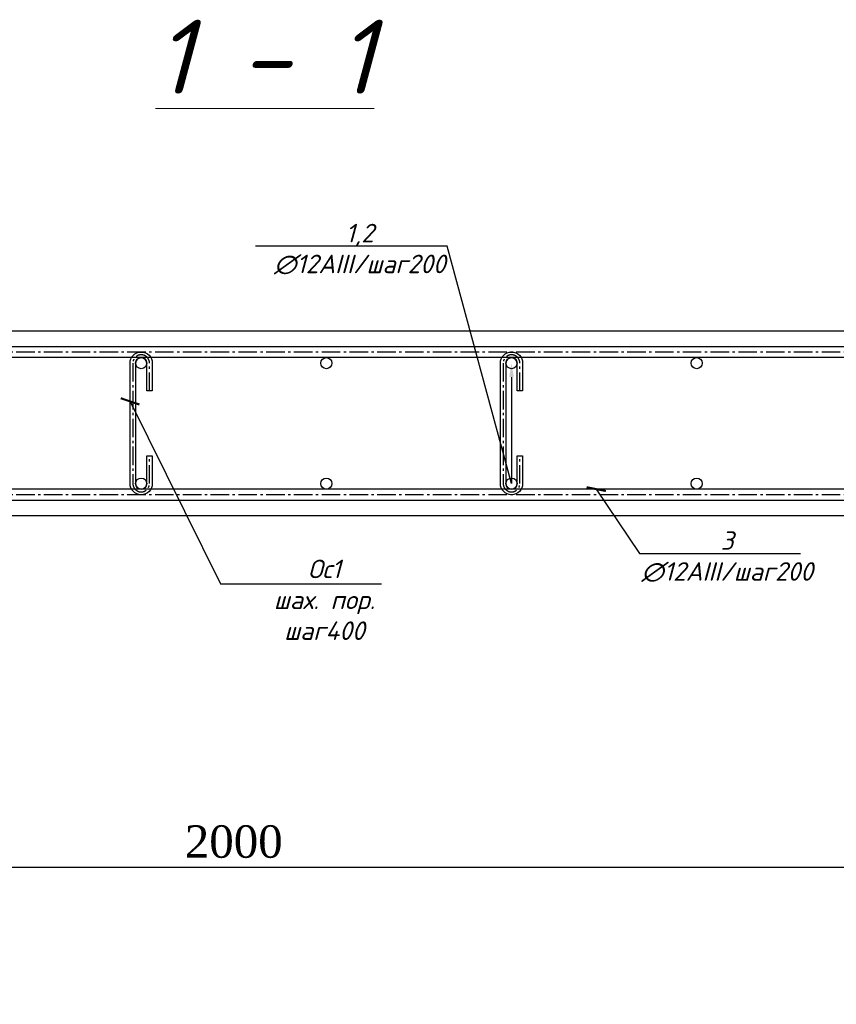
# Model space of a CAD drawing. Header units: millimetres. Extents: x -33345 to 4712671, y -3392 to 121473.
# Tile 210 of 256: x 1158577 to 1163870, y 58626 to 65003. Entities that reach past the tile are written whole.
import ezdxf
from ezdxf import colors
from ezdxf.entities.mleader import LeaderData, LeaderLine
from ezdxf.math import Vec2, Vec3

# ---------------------------------------------------------------- set-up
doc = ezdxf.new("R2010")
doc.units = ezdxf.units.MM
doc.linetypes.add('ГОСТ 2.303 6', pattern=[12, 8, -1.5, 1, -1.5])
for name, color, linetype, lineweight in [('армирование', 150, 'Continuous', 50), ('КЖ Текст', 250, 'Continuous', 15), ('Колонны', 1, 'Continuous', 40)]:
    doc.layers.add(name, color=color, linetype=linetype, lineweight=lineweight)
doc.layers.add('СПДС_РАЗМЕРЫ', color=7, linetype='Continuous')
doc.styles.add('ISO', font='isocpeui.ttf')
doc.styles.add('SIMPLEX350', font='times.ttf', dxfattribs={"height": 350})
doc.styles.add('style6', font='isocpeui.ttf')
doc.styles.add('ГОСТ 2.304', font='cs_gost2304.shx', dxfattribs={"oblique": 15})
doc.styles.add('ГОСТ 400', font='isocpeui.ttf', dxfattribs={"height": 400})
doc.dimstyles.new('СПДС', dxfattribs={"dimscale": 100, "dimtxt": 1.5, "dimasz": 1, "dimexe": 1, "dimexo": 1, "dimgap": 1, "dimtad": 1, "dimdec": 0, "dimtxsty": 'ГОСТ 2.304', "dimblk": 'OBLIQUE', "dimcen": 2.5, "dimdle": 1, "dimadec": 0, "dimazin": 2, "dimtfac": 0.75, "dimtdec": 0, "dimtmove": 1, "dimatfit": 3, "dimldrblk": 'ARCHTICK', "dimfxl": 1, "dimtfill": 1, "dimtolj": 1, "dimarcsym": 1})

# ---------------------------------------------------------------- blocks, each defined once
blk = doc.blocks.new('_Oblique')
at = {"color": 0, "linetype": 'ByBlock', "lineweight": -2}
blk.add_line((-0.5, -0.5), (0.5, 0.5), dxfattribs=at)
blk = doc.blocks.new('*D179')
at = {"layer": 'Defpoints', "color": 0, "ltscale": 4, "transparency": 16777216}
for p in [(-47990572, 22708415), (-47970572, 22708415), (-47990572, 22704771)]:
    blk.add_point(p, dxfattribs=at)
at = {"layer": 'СПДС_РАЗМЕРЫ', "color": 0, "lineweight": -2, "ltscale": 4, "transparency": 16777216}
for p, q in [((-47990572, 22708315), (-47990572, 22704671)), ((-47970572, 22708315), (-47970572, 22704671)), ((-47970472, 22704771), (-47990672, 22704771))]:
    blk.add_line(p, q, dxfattribs=at)
at = {"layer": 'СПДС_РАЗМЕРЫ', "color": 0, "lineweight": -2, "ltscale": 4, "transparency": 16777216, "xscale": 200, "yscale": 200, "zscale": 200, "rotation": 180}
blk.add_blockref('_Oblique', (-47990572, 22704771), dxfattribs=at)
at = {"layer": 'СПДС_РАЗМЕРЫ', "color": 0, "lineweight": -2, "ltscale": 4, "transparency": 16777216, "xscale": 200, "yscale": 200, "zscale": 200}
blk.add_blockref('_Oblique', (-47970572, 22704771), dxfattribs=at)
at = {"layer": 'СПДС_РАЗМЕРЫ', "color": 0, "ltscale": 4, "transparency": 16777216, "insert": (-47980572, 22705049), "char_height": 350, "attachment_point": 5, "style": 'SIMPLEX350', "bg_fill": 3, "box_fill_scale": 1.1, "bg_fill_color": 256, "bg_fill_true_color": 13158600, "bg_fill_transparency": 0}
blk.add_mtext('\\A1;2000', dxfattribs=at)
blk = doc.blocks.new('_ArchTick')
at = {"color": 0, "linetype": 'ByBlock', "const_width": 0.15}
blk.add_lwpolyline([(-0.5, -0.5), (0.5, 0.5)], dxfattribs=at)
blk = doc.blocks.new('t5y')
at = {"color": 0, "lineweight": 30, "ltscale": 12}
for points in [[(-47992281.7, 22709242.1), (-47992401.7, 22709242.1), (-47992401.7, 22710216.1, -0.4142136), (-47992221.7, 22710396.1), (-47968921.7, 22710396.1, -0.4142136), (-47968741.7, 22710216.1), (-47968741.7, 22709329.3), (-47968861.7, 22709329.3), (-47968861.7, 22710216.1, 0.4142136), (-47968921.7, 22710276.1), (-47992221.7, 22710276.1, 0.4142136), (-47992281.7, 22710216.1)], [(-47992281.7, 22709863.8), (-47992401.7, 22709863.8), (-47992401.7, 22708916.1, 0.4142136), (-47992221.7, 22708736.1), (-47968921.7, 22708736.1, 0.4142136), (-47968741.7, 22708916.1), (-47968741.7, 22709912.1), (-47968861.7, 22709912.1), (-47968861.7, 22708916.1, -0.4142136), (-47968921.7, 22708856.1), (-47992221.7, 22708856.1, -0.4142136), (-47992281.7, 22708916.1)]]:
    blk.add_lwpolyline(points, format="xyb", close=True, dxfattribs=at)
at = {"color": 0, "linetype": 'ГОСТ 2.303 6', "ltscale": 25}
for points in [[(-47968801.7, 22709329.3), (-47968801.7, 22710216.1, 0.4142136), (-47968921.7, 22710336.1), (-47992221.7, 22710336.1, 0.4142136), (-47992341.7, 22710216.1), (-47992341.7, 22709242.1)], [(-47981481.7, 22709916.1), (-47981481.7, 22710216.1, 1), (-47981661.7, 22710216.1), (-47981661.7, 22708916.1, 1.0000035), (-47981481.7, 22708916.1), (-47981481.7, 22709216.1)], [(-47981481.7, 22709916.1), (-47981481.7, 22710216.1, 1), (-47981661.7, 22710216.1), (-47981661.7, 22708916.1, 1.0000035), (-47981481.7, 22708916.1), (-47981481.7, 22709216.1)], [(-47977481.7, 22709916.1), (-47977481.7, 22710216.1, 1), (-47977661.7, 22710216.1), (-47977661.7, 22708916.1, 1.0000035), (-47977481.7, 22708916.1), (-47977481.7, 22709216.1)], [(-47977481.7, 22709916.1), (-47977481.7, 22710216.1, 1), (-47977661.7, 22710216.1), (-47977661.7, 22708916.1, 1.0000035), (-47977481.7, 22708916.1), (-47977481.7, 22709216.1)], [(-47968801.7, 22709912.1), (-47968801.7, 22708916.1, -0.4142136), (-47968921.7, 22708796.1), (-47992221.7, 22708796.1, -0.4142136), (-47992341.7, 22708916.1), (-47992341.7, 22709863.8)]]:
    blk.add_lwpolyline(points, format="xyb", dxfattribs=at)
at = {"color": 0, "lineweight": 30, "ltscale": 2}
for points in [[(-47981511.7, 22709216.1), (-47981451.7, 22709216.1), (-47981451.7, 22708916.1, -1), (-47981691.7, 22708916.1), (-47981691.7, 22710216.1, -1), (-47981451.7, 22710216.1), (-47981451.7, 22709916.1), (-47981511.7, 22709916.1), (-47981511.7, 22710216.1, 1), (-47981631.7, 22710216.1), (-47981631.7, 22708916.1, 1.0000063), (-47981511.7, 22708916.1)], [(-47981511.7, 22709216.1), (-47981451.7, 22709216.1), (-47981451.7, 22708916.1, -1), (-47981691.7, 22708916.1), (-47981691.7, 22710216.1, -1), (-47981451.7, 22710216.1), (-47981451.7, 22709916.1), (-47981511.7, 22709916.1), (-47981511.7, 22710216.1, 1), (-47981631.7, 22710216.1), (-47981631.7, 22708916.1, 1.0000063), (-47981511.7, 22708916.1)], [(-47977511.7, 22709216.1), (-47977451.7, 22709216.1), (-47977451.7, 22708916.1, -1), (-47977691.7, 22708916.1), (-47977691.7, 22710216.1, -1), (-47977451.7, 22710216.1), (-47977451.7, 22709916.1), (-47977511.7, 22709916.1), (-47977511.7, 22710216.1, 1), (-47977631.7, 22710216.1), (-47977631.7, 22708916.1, 1.0000063), (-47977511.7, 22708916.1)], [(-47977511.7, 22709216.1), (-47977451.7, 22709216.1), (-47977451.7, 22708916.1, -1), (-47977691.7, 22708916.1), (-47977691.7, 22710216.1, -1), (-47977451.7, 22710216.1), (-47977451.7, 22709916.1), (-47977511.7, 22709916.1), (-47977511.7, 22710216.1, 1), (-47977631.7, 22710216.1), (-47977631.7, 22708916.1, 1.0000063), (-47977511.7, 22708916.1)]]:
    blk.add_lwpolyline(points, format="xyb", close=True, dxfattribs=at)
at = {"layer": 'армирование', "color": 0, "lineweight": 30, "ltscale": 4}
for centre in [(-47981571.7, 22710216.1), (-47979571.7, 22710216.1), (-47979571.7, 22710216.1), (-47977571.7, 22710216.1), (-47975571.7, 22710216.1), (-47981571.7, 22708916.1), (-47979571.7, 22708916.1), (-47979571.7, 22708916.1), (-47977571.7, 22708916.1), (-47975571.7, 22708916.1)]:
    blk.add_circle(centre, 60, dxfattribs=at)
at = {"layer": 'Колонны', "color": 0, "lineweight": 30}
for points in [[(-47985761, 22686563.5), (-47992571.7, 22686563.5), (-47992571.7, 22710566.1), (-47968571.7, 22710566.1), (-47968571.7, 22703566.1)], [(-47970571.7, 22703566.1), (-47970571.7, 22708566.1), (-47990571.7, 22708566.1), (-47990571.7, 22688563.5), (-47985761, 22688563.5)]]:
    blk.add_lwpolyline(points, dxfattribs=at)
at = {"layer": 'КЖ Текст', "color": 0, "lineweight": 0, "ltscale": 4, "insert": (-47980236.8, 22713523.6), "char_height": 800, "width": 5275.556, "attachment_point": 5, "style": 'ГОСТ 400'}
blk.add_mtext('{\\L1 - 1}', dxfattribs=at)
ml = blk.add_multileader_mtext('Standard')
ml.set_content('1,2\\P∅12AIII/шаг200', color=256, style='style6')
ml.set_leader_properties()
ml.build(insert=Vec2(0, 0))
ml.multileader.update_dxf_attribs({"text_left_attachment_type": 6, "text_right_attachment_type": 6, "dogleg_length": 0.36, "arrow_head_size": 150})
ctx = ml.context
ctx.base_point, ctx.char_height, ctx.arrow_head_size, ctx.plane_origin = Vec3(-47980155.6, 22711480.3), 200, 150, Vec3(-47972046.2, 22716051.8)
ctx.left_attachment, ctx.right_attachment, ctx.text_align_type = 6, 6, 1
notes = []
notes.append((ctx, [(1, (1, 1, 0), (-47978265.2, 22711480.3), (-1, 0), 0.36, [(1, [(-47977571.7, 22710216.1), (-47977571.7, 22708916.1)], 0, [])])]))
ctx.mtext.insert, ctx.mtext.defined_height, ctx.mtext.alignment, ctx.mtext.flow_direction = Vec3(-47979210.6, 22711720.3), 842.8, 2, 5
for ctx, leaders in notes:
    for number, flags, end, landing, length, lines in leaders:
        leader = LeaderData()
        leader.index, (leader.has_last_leader_line, leader.has_dogleg_vector, leader.attachment_direction) = number, flags
        leader.last_leader_point, leader.dogleg_vector, leader.dogleg_length = Vec3(end), Vec3(landing), length
        for number, points, colour, breaks in lines:
            line = LeaderLine()
            line.index, line.vertices, line.color, line.breaks = number, Vec3.list(points), colors.encode_raw_color(colour), breaks
            leader.lines.append(line)
        ctx.leaders.append(leader)
at = {"layer": 'СПДС_РАЗМЕРЫ', "color": 0, "ltscale": 4}
dim = blk.add_linear_dim(base=(-47990571.7, 22704770.7), p1=(-47970571.7, 22708415.1), p2=(-47990571.7, 22708415.1), dimstyle='СПДС', override={"dimasz": 2, "dimlfac": 0.1, "dimtxsty": 'SIMPLEX350'}, dxfattribs=at)
dim.commit()
dim.dimension.update_dxf_attribs({"geometry": '*D179', "text_midpoint": (-47980571.7, 22705048.7)})
ml = blk.add_multileader_mtext('Standard')
ml.set_content('Ос1\\Pшах. пор. шаг400', color=256, style='style6')
ml.set_leader_properties()
ml.set_arrow_properties(name='ARCHTICK')
ml.build(insert=Vec2(0, 0))
ml.multileader.update_dxf_attribs({"text_left_attachment_type": 6, "text_right_attachment_type": 6, "dogleg_length": 0.36, "arrow_head_size": 150})
ctx = ml.context
ctx.base_point, ctx.char_height, ctx.arrow_head_size, ctx.plane_origin = Vec3(-47980715.3, 22707834.5), 200, 150, Vec3(-47970701.3, 22708621.6)
ctx.left_attachment, ctx.right_attachment, ctx.text_align_type = 6, 6, 1
notes = []
notes.append((ctx, [(0, (1, 1, 0), (-47980715.6, 22707834.5), (1, 0), 0.36, [(0, [(-47981691.7, 22709803.3)], 0, [])])]))
ctx.mtext.insert, ctx.mtext.width, ctx.mtext.defined_height, ctx.mtext.alignment, ctx.mtext.flow_direction = Vec3(-47979593, 22708094.5), 2865.943, 842.8, 2, 5
ml = blk.add_multileader_mtext('Standard')
ml.set_content('3\\P∅12AIII/шаг200', color=256, style='style6')
ml.set_leader_properties()
ml.set_arrow_properties(name='ARCHTICK')
ml.build(insert=Vec2(0, 0))
ml.multileader.update_dxf_attribs({"text_left_attachment_type": 6, "text_right_attachment_type": 6, "dogleg_length": 0.36, "arrow_head_size": 150})
ctx = ml.context
ctx.base_point, ctx.char_height, ctx.arrow_head_size, ctx.plane_origin = Vec3(-47976187.8, 22708160.9), 200, 150, Vec3(-47965666.6, 22707674.4)
ctx.left_attachment, ctx.right_attachment, ctx.text_align_type = 6, 6, 1
notes.append((ctx, [(0, (1, 1, 0), (-47976188.2, 22708160.9), (1, 0), 0.36, [(0, [(-47976656.9, 22708856.1)], 0, [])])]))
ctx.mtext.insert, ctx.mtext.width, ctx.mtext.defined_height, ctx.mtext.alignment, ctx.mtext.flow_direction = Vec3(-47975242.8, 22708400.9), 2865.943, 842.8, 2, 5
for ctx, leaders in notes:
    for number, flags, end, landing, length, lines in leaders:
        leader = LeaderData()
        leader.index, (leader.has_last_leader_line, leader.has_dogleg_vector, leader.attachment_direction) = number, flags
        leader.last_leader_point, leader.dogleg_vector, leader.dogleg_length = Vec3(end), Vec3(landing), length
        for number, points, colour, breaks in lines:
            line = LeaderLine()
            line.index, line.vertices, line.color, line.breaks = number, Vec3.list(points), colors.encode_raw_color(colour), breaks
            leader.lines.append(line)
        ctx.leaders.append(leader)

msp = doc.modelspace()

# ---------------------------------------------------------------- block references
at = {"xscale": 0.6, "yscale": 0.6, "zscale": 0.6}
msp.add_blockref('t5y', (29948307.88, -13563351.083), dxfattribs=at)

# ---------------------------------------------------------------- next in the draw order: texts
at = {"insert": (351439.431, 62275.551), "char_height": 500, "width": 9875.6458, "attachment_point": 1, "style": 'ISO'}
msp.add_mtext('\\pi4343.31532;{\\LА-А\\P\\pi0;Армирование приямка. M 1:20}', dxfattribs=at)

doc.saveas('drawing.dxf')
